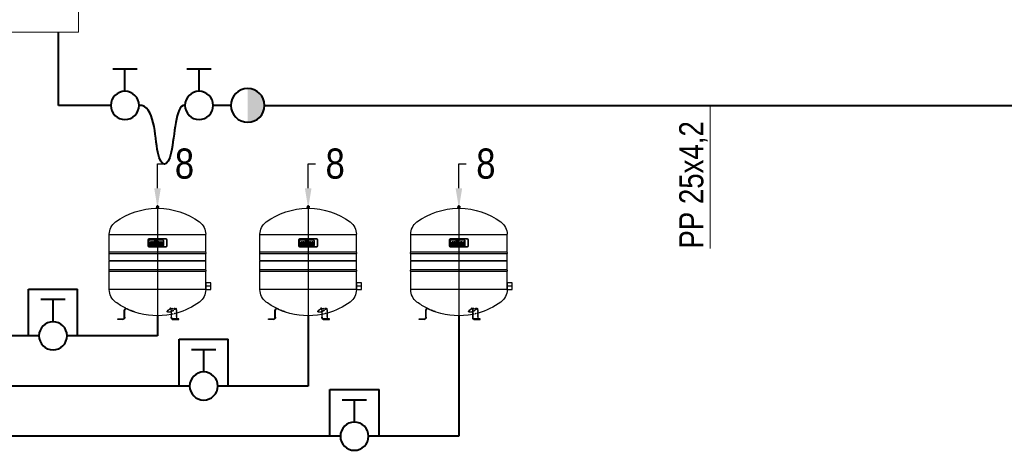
# Model space of a CAD drawing. Header units: centimetres. Extents: x 22052 to 56535, y 76485 to 78519.
# Tile 231 of 235: x 54632 to 55122, y 77306 to 77521. Entities that reach past the tile are written whole.
import ezdxf
from ezdxf import colors
from ezdxf.entities.mleader import LeaderData, LeaderLine
from ezdxf.enums import TextEntityAlignment as Align
from ezdxf.lldxf.tags import DXFTag
from ezdxf.math import Vec2, Vec3

# ---------------------------------------------------------------- set-up
doc = ezdxf.new("R2010")
doc.units = ezdxf.units.CM
doc.linetypes.add('HIDDEN', pattern=[0.375, 0.25, -0.125])
for name, color, linetype, lineweight in [('2DH_OBJ_reflexgr', 252, 'Continuous', 25), ('CP_LOGO', 7, 'Continuous', 35), ('IS_Ciepła_woda', 1, 'DASHDOT', 40), ('IS_Opis', 250, 'Continuous', 9), ('IS_Powrót', 5, 'DASH', 40), ('IS_Zimna_woda', 5, 'SOLID', 40)]:
    doc.layers.add(name, color=color, linetype=linetype, lineweight=lineweight)
for name, color, linetype in [('CP_AXIS', 143, 'DASHDOT'), ('cp_hidde', 203, 'HIDDEN'), ('SIMBOLI IDRAULICI', 7, 'Continuous')]:
    doc.layers.add(name, color=color, linetype=linetype)
doc.styles.add('CP_ATTR', font='arial.ttf')
doc.styles.add('styl1', font='ARIALN.TTF')
tags = doc.linetypes.add('DASH', pattern=[15, 10, -5]).pattern_tags.tags
tags[6:7] = [DXFTag(74, 4), DXFTag(75, 0), DXFTag(340, '0'), DXFTag(46, 0.0), DXFTag(50, 0.0), DXFTag(44, 0.0), DXFTag(45, 0.0)]
tags[4:5] = [DXFTag(74, 4), DXFTag(75, 0), DXFTag(340, '0'), DXFTag(46, 0.0), DXFTag(50, 0.0), DXFTag(44, 0.0), DXFTag(45, 0.0)]
tags = doc.linetypes.add('DASHDOT', pattern=[25.4, 12.7, -6.35, 0, -6.35]).pattern_tags.tags
tags[10:11] = [DXFTag(74, 4), DXFTag(75, 0), DXFTag(340, '0'), DXFTag(46, 1.0), DXFTag(50, 0.0), DXFTag(44, 0.0), DXFTag(45, 0.0)]
tags[8:9] = [DXFTag(74, 4), DXFTag(75, 0), DXFTag(340, '0'), DXFTag(46, 1.0), DXFTag(50, 0.0), DXFTag(44, 0.0), DXFTag(45, 0.0)]
tags[6:7] = [DXFTag(74, 4), DXFTag(75, 0), DXFTag(340, '0'), DXFTag(46, 1.0), DXFTag(50, 0.0), DXFTag(44, 0.0), DXFTag(45, 0.0)]
tags[4:5] = [DXFTag(74, 4), DXFTag(75, 0), DXFTag(340, '0'), DXFTag(46, 1.0), DXFTag(50, 0.0), DXFTag(44, 0.0), DXFTag(45, 0.0)]
tags = doc.linetypes.add('SOLID', pattern=[10, 10, 0]).pattern_tags.tags
tags[6:7] = [DXFTag(74, 4), DXFTag(75, 0), DXFTag(340, '0'), DXFTag(46, 0.0), DXFTag(50, 0.0), DXFTag(44, 0.0), DXFTag(45, 0.0)]
tags[4:5] = [DXFTag(74, 4), DXFTag(75, 0), DXFTag(340, '0'), DXFTag(46, 0.0), DXFTag(50, 0.0), DXFTag(44, 0.0), DXFTag(45, 0.0)]

# ---------------------------------------------------------------- blocks, each defined once
blk = doc.blocks.new('Buf')
at = {"layer": 'SIMBOLI IDRAULICI', "lineweight": 13}
for p, q in [((4574.74, -435.81), (4574.74, -609.42)), ((4574.74, -435.81), (4674.74, -435.81)), ((4674.74, -435.81), (4674.74, -609.42)), ((4574.74, -447.82), (4674.74, -447.82)), ((4568.71, -452.07), (4574.74, -452.07)), ((4680.77, -452.07), (4674.74, -452.07)), ((4568.71, -458.42), (4574.74, -458.42)), ((4680.77, -458.42), (4674.74, -458.42)), ((4680.77, -491), (4674.74, -491)), ((4680.77, -497.34), (4674.74, -497.34)), ((4568.71, -502.07), (4574.74, -502.07)), ((4568.71, -508.42), (4574.74, -508.42)), ((4568.71, -547.89), (4574.74, -547.89)), ((4680.77, -547.89), (4674.74, -547.89)), ((4568.71, -554.23), (4574.74, -554.23)), ((4680.77, -554.23), (4674.74, -554.23)), ((4568.71, -586.81), (4574.74, -586.81)), ((4680.77, -586.81), (4674.74, -586.81)), ((4568.71, -593.15), (4574.74, -593.15)), ((4574.74, -597.41), (4674.74, -597.41)), ((4680.77, -593.15), (4674.74, -593.15)), ((4574.74, -609.42), (4674.74, -609.42))]:
    blk.add_line(p, q, dxfattribs=at)
for points in [[(4574.74, -449.27), (4568.71, -449.27), (4568.71, -461.22), (4574.74, -461.22)], [(4674.74, -449.27), (4680.77, -449.27), (4680.77, -461.22), (4674.74, -461.22)], [(4674.74, -488.19), (4680.77, -488.19), (4680.77, -500.14), (4674.74, -500.14)], [(4574.74, -499.27), (4568.71, -499.27), (4568.71, -511.22), (4574.74, -511.22)], [(4574.74, -557.03), (4568.71, -557.03), (4568.71, -545.09), (4574.74, -545.09)], [(4674.74, -557.03), (4680.77, -557.03), (4680.77, -545.09), (4674.74, -545.09)], [(4574.74, -595.96), (4568.71, -595.96), (4568.71, -584.01), (4574.74, -584.01)], [(4674.74, -595.96), (4680.77, -595.96), (4680.77, -584.01), (4674.74, -584.01)]]:
    blk.add_lwpolyline(points, close=True, dxfattribs=at)
blk = doc.blocks.new('Zaworek')
at = {"layer": 'IS_Zimna_woda', "color": 18, "true_color": 0x000000}
for p, q in [((5.15, 1.72), (5.15, -1.72)), ((2, 0), (5.15, 0))]:
    blk.add_line(p, q, dxfattribs=at)
blk.add_circle((0, 0), 2, dxfattribs=at)
blk = doc.blocks.new('pdrfx_dm_480_1')
at = {"extrusion": (0, 1, 0)}
for p, q in [((5.5, 557.3), (-5.5, 557.3)), ((-5.5, 555.8), (-5.5, 557.3)), ((5.5, 555.8), (-5.5, 555.8)), ((-5, 554.5), (-5, 555.8)), ((5, 554.5), (-5, 554.5)), ((-5, 554.5), (-5, 554.5)), ((-4.5, 562.5), (-4.8, 557.3)), ((4.5, 562.5), (-4.5, 562.5)), ((-4, 553), (-4, 554.5)), ((3.4, 563.9), (-3.4, 563.9)), ((1.6, 565), (-1.6, 565)), ((4, 553), (4, 554.5)), ((4.5, 562.5), (4.8, 557.3)), ((5, 554.5), (5, 555.8)), ((5, 554.5), (5, 554.5)), ((5.5, 555.8), (5.5, 557.3)), ((-240, 334), (-240, 423.2)), ((-240, 423), (240, 423)), ((240, 334), (240, 423.2)), ((240, 334), (-240, 334)), ((240, 326), (-240, 326)), ((-240, 293), (-240, 326)), ((240, 293), (240, 326)), ((-240, 293), (240, 293)), ((-237, 290), (-240, 293)), ((240, 290), (-240, 290)), ((-240, 246), (-240, 290)), ((240, 246), (-240, 246)), ((237, 290), (240, 293)), ((240, 246), (240, 290)), ((240, 238), (-240, 238)), ((-240, 147.8), (-240, 238)), ((240, 147.8), (240, 238)), ((240, 148), (-240, 148)), ((-152.5, 52.8), (-152.5, 52.8)), ((-152.5, 52.8), (-152.5, 52.8)), ((63.2, 52.8), (63.3, 52.8)), ((63.3, 52.8), (63.3, 52.8)), ((-197.5, 2), (-173.3, 2)), ((-197.5, 0), (-197.5, 2)), ((-172.5, 0), (-197.5, 0)), ((-165.3, 10), (-165.3, 45.7)), ((-163.2, 10), (-163.2, 45.7)), ((-162.5, 10), (-162.5, 45.7)), ((-113, 35.5), (-112.7, 36.4)), ((48.7, 38.4), (48.6, 39)), ((68.6, 45.7), (68.6, 10)), ((69.6, 10), (69.6, 45.7)), ((106.2, 2), (73.7, 2)), ((73.7, 0), (106.2, 0)), ((95.6, 10), (95.6, 45.7)), ((106.2, 0), (106.2, 2))]:
    blk.add_line(p, q, dxfattribs=at)
for points in [[(56.5, 35.5), (56.2, 35.5), (55.9, 35.5), (55.6, 35.5), (55.3, 35.5), (55, 35.5), (54.7, 35.6), (54.4, 35.6), (54.1, 35.6), (53.8, 35.6), (53.5, 35.7), (53.3, 35.7), (53, 35.8), (52.8, 35.8), (52.5, 35.9), (52.3, 35.9), (52, 36), (51.8, 36), (51.6, 36.1), (51.4, 36.2), (51.2, 36.2), (51, 36.3), (50.8, 36.4), (50.6, 36.4), (50.4, 36.5), (50.3, 36.6), (50.1, 36.7), (50, 36.8), (49.8, 36.9), (49.7, 37), (49.6, 37.1), (49.4, 37.2), (49.3, 37.3), (49.2, 37.4), (49.1, 37.5), (49.1, 37.6), (49, 37.7), (48.9, 37.8), (48.9, 37.9), (48.8, 38), (48.8, 38.2), (48.7, 38.3), (48.7, 38.4), (48.7, 38.5), (48.7, 38.7), (48.7, 38.8), (48.7, 38.9), (48.7, 39), (48.8, 39.2), (48.8, 39.3), (48.9, 39.4), (48.9, 39.6), (49, 39.7), (49.1, 39.8), (49.1, 40), (49.2, 40.1), (49.3, 40.2), (49.4, 40.4), (49.6, 40.5), (49.7, 40.6), (49.8, 40.8), (50, 40.9), (50.1, 41), (50.3, 41.2), (50.4, 41.3)], [(68.6, 37.6), (68.3, 37.5), (68, 37.3), (67.6, 37.2), (67.3, 37.1), (66.9, 37), (66.6, 37), (66.2, 36.9), (65.9, 36.8), (65.5, 36.7), (65.2, 36.6), (64.8, 36.5), (64.5, 36.4), (64.1, 36.4), (63.7, 36.3), (63.4, 36.2), (63, 36.1), (62.7, 36.1), (62.3, 36), (62, 36), (61.6, 35.9), (61.2, 35.9), (60.9, 35.8), (60.5, 35.8), (60.2, 35.7), (59.8, 35.7), (59.5, 35.6), (59.1, 35.6), (58.8, 35.6), (58.5, 35.6), (58.1, 35.5), (57.8, 35.5), (57.5, 35.5), (57.1, 35.5), (56.8, 35.5), (56.5, 35.5)], [(73.7, 0), (73.6, 0), (73.5, 0), (73.5, 0), (73.4, 0), (73.4, 0), (73.3, 0), (73.2, 0), (73.2, 0), (73.1, 0.1), (73.1, 0.1), (73, 0.1), (72.9, 0.1), (72.9, 0.1), (72.8, 0.1), (72.7, 0.2), (72.7, 0.2), (72.6, 0.2), (72.6, 0.2), (72.5, 0.3), (72.4, 0.3), (72.4, 0.3), (72.3, 0.4), (72.3, 0.4), (72.2, 0.4), (72.1, 0.5), (72.1, 0.5), (72, 0.5), (72, 0.6), (71.9, 0.6), (71.9, 0.7), (71.8, 0.7), (71.7, 0.8), (71.7, 0.8), (71.6, 0.8), (71.6, 0.9), (71.5, 0.9), (71.5, 1), (71.4, 1.1), (71.4, 1.1), (71.3, 1.2), (71.3, 1.2), (71.2, 1.3), (71.1, 1.3), (71.1, 1.4), (71, 1.5), (71, 1.5), (70.9, 1.6), (70.9, 1.7), (70.8, 1.7), (70.8, 1.8), (70.7, 1.9), (70.7, 2), (70.6, 2), (70.6, 2.1), (70.5, 2.3), (70.4, 2.4), (70.3, 2.6), (70.2, 2.8), (70.1, 2.9), (70.1, 3), (70, 3.1), (70, 3.2), (69.9, 3.3), (69.9, 3.4), (69.9, 3.4), (69.8, 3.5), (69.8, 3.6), (69.7, 3.7), (69.7, 3.8), (69.7, 3.9), (69.6, 4), (69.6, 4.1), (69.6, 4.2), (69.5, 4.3), (69.5, 4.4), (69.4, 4.6), (69.3, 4.9), (69.3, 5.1), (69.2, 5.3), (69.2, 5.5), (69.1, 5.7), (69.1, 5.9), (69, 6.2), (69, 6.3), (69, 6.4), (69, 6.5), (68.9, 6.6), (68.9, 6.7), (68.9, 6.8), (68.9, 7), (68.9, 7.1), (68.8, 7.2), (68.8, 7.3), (68.8, 7.6), (68.8, 7.8), (68.7, 8), (68.7, 8.3), (68.7, 8.5), (68.7, 8.8), (68.7, 9), (68.6, 9.3), (68.6, 9.5), (68.6, 9.6), (68.6, 9.8), (68.6, 9.9), (68.6, 10)], [(69.6, 10), (69.6, 9.9), (69.6, 9.8), (69.6, 9.7), (69.6, 9.6), (69.7, 9.4), (69.7, 9.2), (69.7, 9), (69.7, 8.8), (69.7, 8.6), (69.7, 8.4), (69.7, 8.2), (69.8, 8), (69.8, 7.8), (69.8, 7.8), (69.8, 7.7), (69.8, 7.6), (69.8, 7.5), (69.9, 7.4), (69.9, 7.3), (69.9, 7.2), (69.9, 7.1), (69.9, 7), (69.9, 6.9), (70, 6.8), (70, 6.6), (70.1, 6.4), (70.1, 6.2), (70.2, 6.1), (70.2, 5.9), (70.3, 5.7), (70.3, 5.5), (70.3, 5.5), (70.4, 5.4), (70.4, 5.3), (70.4, 5.2), (70.5, 5.1), (70.5, 5.1), (70.5, 5), (70.6, 4.9), (70.6, 4.8), (70.6, 4.8), (70.7, 4.7), (70.7, 4.6), (70.7, 4.5), (70.8, 4.5), (70.8, 4.4), (70.8, 4.3), (70.9, 4.2), (71, 4.1), (71, 3.9), (71.1, 3.8), (71.2, 3.7), (71.2, 3.6), (71.3, 3.6), (71.3, 3.5), (71.3, 3.5), (71.4, 3.4), (71.4, 3.3), (71.5, 3.3), (71.5, 3.2), (71.6, 3.2), (71.6, 3.1), (71.6, 3.1), (71.7, 3), (71.7, 3), (71.8, 2.9), (71.8, 2.9), (71.9, 2.8), (71.9, 2.8), (72, 2.8), (72, 2.7), (72, 2.7), (72.1, 2.6), (72.1, 2.6), (72.2, 2.6), (72.2, 2.5), (72.3, 2.5), (72.3, 2.5), (72.3, 2.4), (72.4, 2.4), (72.4, 2.4), (72.5, 2.3), (72.5, 2.3), (72.6, 2.3), (72.6, 2.3), (72.7, 2.2), (72.7, 2.2), (72.8, 2.2), (72.8, 2.2), (72.9, 2.2), (72.9, 2.1), (73, 2.1), (73, 2.1), (73.1, 2.1), (73.1, 2.1), (73.2, 2.1), (73.2, 2), (73.3, 2), (73.3, 2), (73.4, 2), (73.4, 2), (73.5, 2), (73.5, 2), (73.6, 2), (73.6, 2), (73.7, 2)], [(99.6, 2), (99.6, 2), (99.5, 2), (99.5, 2), (99.5, 2), (99.4, 2), (99.4, 2), (99.3, 2), (99.3, 2), (99.2, 2), (99.2, 2.1), (99.1, 2.1), (99.1, 2.1), (99, 2.1), (99, 2.1), (98.9, 2.1), (98.9, 2.2), (98.8, 2.2), (98.8, 2.2), (98.7, 2.2), (98.7, 2.2), (98.6, 2.3), (98.6, 2.3), (98.5, 2.3), (98.5, 2.3), (98.4, 2.4), (98.4, 2.4), (98.3, 2.4), (98.3, 2.5), (98.2, 2.5), (98.2, 2.5), (98.1, 2.6), (98.1, 2.6), (98.1, 2.6), (98, 2.7), (98, 2.7), (97.9, 2.8), (97.9, 2.8), (97.8, 2.8), (97.8, 2.9), (97.8, 2.9), (97.7, 3), (97.7, 3), (97.6, 3.1), (97.6, 3.1), (97.5, 3.2), (97.5, 3.2), (97.5, 3.3), (97.4, 3.3), (97.4, 3.4), (97.3, 3.5), (97.3, 3.5), (97.2, 3.6), (97.2, 3.6), (97.2, 3.7), (97.1, 3.8), (97, 3.9), (96.9, 4.1), (96.9, 4.2), (96.8, 4.3), (96.8, 4.4), (96.7, 4.5), (96.7, 4.5), (96.7, 4.6), (96.6, 4.7), (96.6, 4.8), (96.6, 4.8), (96.5, 4.9), (96.5, 5), (96.5, 5.1), (96.4, 5.1), (96.4, 5.2), (96.4, 5.3), (96.4, 5.4), (96.3, 5.5), (96.3, 5.5), (96.2, 5.7), (96.2, 5.9), (96.1, 6.1), (96.1, 6.2), (96, 6.4), (96, 6.6), (96, 6.8), (95.9, 6.9), (95.9, 7), (95.9, 7.1), (95.9, 7.2), (95.9, 7.3), (95.8, 7.4), (95.8, 7.5), (95.8, 7.6), (95.8, 7.7), (95.8, 7.8), (95.8, 7.8), (95.7, 8), (95.7, 8.2), (95.7, 8.4), (95.7, 8.6), (95.7, 8.8), (95.7, 9), (95.6, 9.2), (95.6, 9.4), (95.6, 9.6), (95.6, 9.7), (95.6, 9.8), (95.6, 9.9), (95.6, 10)]]:
    blk.add_lwpolyline(points)
at = {"extrusion": (0, 0, -1)}
for centre, radius, start, end in [((0, 199), 354, 53.9005, 89.3526), ((0, 560.2), 5.07, 27.1792, 44.7024), ((3.4, 563.6), 0.3, 45.5192, 90), ((0.1, 562.9), 2.59, 21.1031, 52.2226), ((1.6, 564.8), 0.2, 56.5397, 90), ((-1.6, 564.8), 0.2, 90, 123.4603), ((-0.1, 562.9), 2.59, 127.7774, 158.8969), ((-3.4, 563.6), 0.3, 90, 134.4808), ((0, 560.2), 5.07, 135.2976, 152.8208), ((0, 199), 354, 90.6474, 126.0995), ((163.5, 423.2), 76.5, 0, 53.9005), ((-163.5, 423.2), 76.5, 126.0995, 180), ((235.6, 330), 5.5, 330.5996, 29.4004), ((242.5, 334.1), 2.5, 182.0477, 213.7612), ((242.5, 325.9), 2.5, 146.2388, 177.9523), ((-242.5, 334.1), 2.5, 326.2388, 357.9523), ((-242.5, 325.9), 2.5, 2.0477, 33.7612), ((-235.6, 330), 5.5, 150.5996, 209.4004), ((242.5, 246.1), 2.5, 182.0477, 213.7612), ((-242.5, 246.1), 2.5, 326.2388, 357.9523), ((235.6, 242), 5.5, 330.5996, 29.4004), ((242.5, 237.9), 2.5, 146.2388, 177.9523), ((-242.5, 237.9), 2.5, 2.0477, 33.7612), ((-235.6, 242), 5.5, 150.5996, 209.4004), ((163.5, 147.8), 76.5, 306.0995, 360), ((-163.5, 147.8), 76.5, 180, 233.9005), ((0, 372), 354, 296.4888, 306.0995), ((155.5, 45.7), 9.76, 0, 75.812), ((155.5, 45.7), 7.75, 360, 112.7155), ((23.6, 305), 283.9, 288.3481, 297.0652), ((0, 372), 354, 233.9005, 254.3289), ((172.5, 10), 10, 180, 270), ((0, 372), 354, 258.8205, 288.5616)]:
    blk.add_arc(centre, radius, start, end, dxfattribs=at)
for centre, radius, start, end in [((-155.5, 45.7), 7, 67.2845, 180), ((-23.6, 305), 283.2, 242.9348, 248.6152), ((-173.3, 10), 8.02, 269.8391, 359.8497), ((-173.3, 10), 10, 269.8398, 359.8532), ((-245, -260.2), 323.9, 65.946, 68.6078)]:
    blk.add_arc(centre, radius, start, end)
blk.add_ellipse((-1.2, 305), major_axis=(0, -283.2), ratio=0.5, start_param=-0.472377, end_param=-0.373235, dxfattribs=at)
for centre, major_axis, end_param in [((64.8, 45.7), (0, 7.75), 0.396461), ((64.8, 45.7), (0, 9.76), -0.196045), ((90.7, 45.7), (0, 9.76), -0.196045)]:
    blk.add_ellipse(centre, major_axis=major_axis, ratio=0.5, start_param=-1.570796, end_param=end_param)
at = {"layer": 'cp_hidde', "extrusion": (0, 1, 0)}
for p, q in [((62.9, 54.7), (62.8, 54.7)), ((62.8, 54.6), (62.8, 54.7)), ((88.8, 54.6), (88.8, 54.7)), ((88.9, 54.7), (88.8, 54.7)), ((89.2, 52.8), (89.2, 52.8)), ((89.2, 52.8), (89.2, 52.8)), ((-191, 0), (-191, 2)), ((-179, 0), (-179, 2)), ((48.6, 39), (48.4, 40.3)), ((86.5, 0), (86.5, 2)), ((94.6, 10), (94.6, 45.7)), ((98.5, 0), (98.5, 2))]:
    blk.add_line(p, q, dxfattribs=at)
at = {"layer": 'cp_hidde'}
for points in [[(50.1, 43.2), (50, 43.1), (49.8, 43), (49.6, 42.8), (49.5, 42.7), (49.4, 42.5), (49.2, 42.4), (49.1, 42.3), (49, 42.1), (48.9, 42), (48.8, 41.9), (48.7, 41.7), (48.7, 41.6), (48.6, 41.5), (48.5, 41.3), (48.5, 41.2), (48.4, 41.1), (48.4, 40.9), (48.4, 40.8), (48.4, 40.7), (48.4, 40.6), (48.4, 40.4), (48.4, 40.3), (48.4, 40.2), (48.4, 40.1), (48.5, 40), (48.5, 39.8), (48.6, 39.7), (48.7, 39.6), (48.7, 39.5), (48.8, 39.4), (48.9, 39.3), (49, 39.2), (49.1, 39.1), (49.2, 39), (49.4, 38.9), (49.5, 38.8), (49.6, 38.7), (49.8, 38.6), (50, 38.5), (50.1, 38.4), (50.3, 38.3), (50.5, 38.3), (50.7, 38.2), (50.9, 38.1), (51.1, 38.1), (51.3, 38), (51.5, 37.9), (51.7, 37.9), (52, 37.8), (52.2, 37.8), (52.5, 37.7), (52.7, 37.7), (53, 37.6), (53.2, 37.6), (53.5, 37.5), (53.8, 37.5), (54.1, 37.5), (54.3, 37.5), (54.6, 37.4), (54.9, 37.4), (55.2, 37.4), (55.6, 37.4), (55.9, 37.4), (56.2, 37.4)], [(94.6, 10), (94.6, 9.9), (94.6, 9.8), (94.6, 9.6), (94.6, 9.5), (94.6, 9.3), (94.6, 9), (94.7, 8.8), (94.7, 8.5), (94.7, 8.3), (94.7, 8), (94.7, 7.8), (94.8, 7.6), (94.8, 7.3), (94.8, 7.2), (94.8, 7.1), (94.9, 7), (94.9, 6.8), (94.9, 6.7), (94.9, 6.6), (94.9, 6.5), (95, 6.4), (95, 6.3), (95, 6.2), (95, 5.9), (95.1, 5.7), (95.1, 5.5), (95.2, 5.3), (95.3, 5.1), (95.3, 4.9), (95.4, 4.6), (95.5, 4.4), (95.5, 4.3), (95.5, 4.2), (95.6, 4.1), (95.6, 4), (95.7, 3.9), (95.7, 3.8), (95.7, 3.7), (95.8, 3.6), (95.8, 3.5), (95.8, 3.4), (95.9, 3.4), (95.9, 3.3), (96, 3.2), (96, 3.1), (96.1, 3), (96.1, 2.9), (96.2, 2.8), (96.3, 2.6), (96.4, 2.4), (96.5, 2.3), (96.5, 2.1), (96.6, 2), (96.6, 2), (96.7, 1.9), (96.8, 1.8), (96.8, 1.7), (96.9, 1.7), (96.9, 1.6), (97, 1.5), (97, 1.5), (97.1, 1.4), (97.1, 1.3), (97.2, 1.3), (97.2, 1.2), (97.3, 1.2), (97.3, 1.1), (97.4, 1.1), (97.5, 1), (97.5, 0.9), (97.6, 0.9), (97.6, 0.8), (97.7, 0.8), (97.7, 0.8), (97.8, 0.7), (97.8, 0.7), (97.9, 0.6), (97.9, 0.6), (98, 0.5), (98.1, 0.5), (98.1, 0.5), (98.2, 0.4), (98.2, 0.4), (98.3, 0.4), (98.4, 0.3), (98.4, 0.3), (98.5, 0.3), (98.5, 0.2), (98.6, 0.2), (98.7, 0.2), (98.7, 0.2), (98.8, 0.1), (98.9, 0.1), (98.9, 0.1), (99, 0.1), (99, 0.1), (99.1, 0.1), (99.2, 0), (99.2, 0), (99.3, 0), (99.3, 0), (99.4, 0), (99.5, 0), (99.5, 0), (99.6, 0), (99.6, 0)]]:
    blk.add_lwpolyline(points, dxfattribs=at)
at = {"layer": 'cp_hidde', "extrusion": (0, 0, -1)}
for centre, start, end in [((0, 199), 89.3526, 90.6474), ((0, 372), 288.5616, 296.4888), ((0, 372), 254.3289, 258.8205)]:
    blk.add_arc(centre, 354, start, end, dxfattribs=at)
at = {"layer": 'cp_hidde'}
for centre, radius, start, end in [((77.7, 163.6), 108.9, 263.3027, 276.6973), ((77.7, 163.6), 110.9, 263.3919, 276.6081), ((55.8, 75.6), 38.2, 270.5355, 302.0462), ((60.9, 63.7), 27.2, 286.5781, 304.8378)]:
    blk.add_arc(centre, radius, start, end, dxfattribs=at)
at = {"layer": 'cp_hidde', "extrusion": (0, 0, -1)}
for centre, major_axis, end_param in [((-1.2, 305), (0, -281.1), -0.373615), ((24.8, 305), (0, -281.1), -0.373615), ((24.8, 305), (0, -283.2), -0.373235)]:
    blk.add_ellipse(centre, major_axis=major_axis, ratio=0.5, start_param=-0.472377, end_param=end_param, dxfattribs=at)
at = {"layer": 'cp_hidde'}
for centre, major_axis, start_param in [((64.8, 45.7), (0, 9.76), -0.196045), ((90.7, 45.7), (0, 9.76), -0.196045), ((90.7, 45.7), (0, 7.75), -1.570796)]:
    blk.add_ellipse(centre, major_axis=major_axis, ratio=0.5, start_param=start_param, end_param=0.396461, dxfattribs=at)
blk = doc.blocks.new('pdrfx_logo01')
at = {"layer": 'CP_LOGO', "color": 83, "extrusion": (0, 1, 0)}
for p, q in [((41.3, 0), (-41.3, 0)), ((-46.3, -5), (-46.3, -34.5)), ((-41.3, -39.5), (41.3, -39.5)), ((46.3, -34.5), (46.3, -5))]:
    blk.add_line(p, q, dxfattribs=at)
at = {"layer": 'CP_LOGO', "extrusion": (0, 1, 0)}
for p, q in [((-43.2, -7.6), (-43.2, -31.7)), ((26.8, -4.8), (-40.4, -4.8)), ((-40.4, -34.5), (26.8, -34.5)), ((-36.7, -29.3), (-36.7, -18.9)), ((-36.7, -29.3), (-36.7, -29.3)), ((-33.4, -29.3), (-36.7, -29.3)), ((-33.4, -19.7), (-33.4, -29.3)), ((-33.4, -29.3), (-33.4, -29.3)), ((-32, -14.2), (-29.6, -14.2)), ((-29.6, -17.3), (-31.2, -17.3)), ((-29.6, -14.2), (-29.6, -17.3)), ((-29.6, -14.2), (-29.6, -14.2)), ((-28.5, -23.7), (-28.5, -19.9)), ((-25.2, -19.8), (-25.2, -20.6)), ((-25.2, -20.6), (-20.5, -20.6)), ((-25.2, -23), (-25.2, -23.7)), ((-17.2, -23), (-25.2, -23)), ((-23.4, -14.2), (-22.3, -14.2)), ((-22.6, -16.9), (-23.1, -16.9)), ((-17.9, -29.3), (-22.9, -29.3)), ((-22.4, -26.4), (-17.9, -26.4)), ((-20.5, -20.6), (-20.5, -19.8)), ((-17.9, -26.4), (-17.9, -29.3)), ((-17.2, -20), (-17.2, -23)), ((-16.5, -14.2), (-14.5, -14.2)), ((-16.5, -17.1), (-16.5, -14.2)), ((-14.5, -17.1), (-16.5, -17.1)), ((-14.5, -14.2), (-14.5, -12)), ((-14.5, -29.3), (-14.5, -17.1)), ((-11.2, -29.3), (-14.5, -29.3)), ((-11.2, -12.6), (-11.2, -14.2)), ((-11.2, -14.2), (-8.7, -14.2)), ((-8.7, -17.1), (-11.2, -17.1)), ((-11.2, -17.1), (-11.2, -29.3)), ((-10.7, -8.3), (-8.4, -8.3)), ((-8.4, -11.3), (-10, -11.3)), ((-8.7, -14.2), (-8.7, -17.1)), ((-8.4, -8.3), (-8.4, -11.3)), ((-6.7, -8.3), (-3.4, -8.3)), ((-6.7, -29.3), (-6.7, -8.3)), ((-3.4, -29.3), (-6.7, -29.3)), ((-3.4, -8.3), (-3.4, -29.3)), ((-3.4, -29.3), (-3.4, -29.3)), ((-1.2, -23.7), (-1.2, -19.9)), ((2.1, -19.8), (2.1, -20.6)), ((2.1, -20.6), (6.8, -20.6)), ((2.1, -23), (2.1, -23.7)), ((10.1, -23), (2.1, -23)), ((3.9, -14.2), (5, -14.2)), ((4.7, -16.9), (4.2, -16.9)), ((9.3, -29.3), (4.4, -29.3)), ((4.9, -26.4), (9.3, -26.4)), ((6.8, -20.6), (6.8, -19.8)), ((9.3, -26.4), (9.3, -29.3)), ((10.1, -20), (10.1, -23)), ((11.6, -14.2), (14.9, -14.2)), ((11.6, -17.2), (11.6, -14.2)), ((11.7, -29.3), (11.7, -26.5)), ((14.9, -29.3), (11.7, -29.3)), ((14.9, -14.2), (14.9, -17.4)), ((14.9, -26.4), (14.9, -29.3)), ((17, -20.1), (17.5, -20.1)), ((17.8, -23.4), (17, -23.4)), ((19.6, -14.2), (22.9, -14.2)), ((19.6, -17.4), (19.6, -14.2)), ((19.7, -29.3), (19.7, -26)), ((23, -29.3), (19.7, -29.3)), ((22.9, -14.2), (22.9, -17.2)), ((23, -26.5), (23, -29.3)), ((29.6, -31.7), (29.6, -7.6))]:
    blk.add_line(p, q, dxfattribs=at)
at = {"layer": 'CP_LOGO', "color": 83}
for centre, start, end in [((41.3, -5), 0, 90), ((-41.3, -5), 90, 180), ((-41.3, -34.5), 180, 270), ((41.3, -34.5), 270, 0)]:
    blk.add_arc(centre, 5, start, end, dxfattribs=at)
at = {"layer": 'CP_LOGO'}
for centre, radius, start, end in [((-40.4, -7.6), 2.8, 90, 180), ((-40.4, -31.7), 2.8, 180, 270), ((-30.6, -19.1), 6.04, 147.2606, 178.2377), ((-32.6, -18.2), 3.91, 106.1174, 143.376), ((-31.9, -20.3), 6.08, 90.0504, 106.2962), ((-30.3, -19.5), 3.13, 158.9942, 176.3238), ((-28.6, -19.7), 4.79, 175.9324, 180.1077), ((-31.6, -19), 1.71, 127.2952, 158.5076), ((-31.4, -19.4), 2.11, 97.3746, 125.2227), ((-31.2, -20.8), 3.51, 90.0884, 98.1112), ((-20, -20), 8.47, 165.5184, 179.4136), ((-20.3, -23.5), 8.16, 181.0116, 192.2061), ((-23.6, -24.4), 4.78, 190.4306, 253.2549), ((-23.5, -19), 4.85, 88.4512, 165.8928), ((-20.1, -19.7), 5.06, 167.5936, 180.6121), ((-22.4, -23.8), 2.8, 178.2273, 223.4425), ((-22.2, -19.3), 2.94, 147.7135, 166.8659), ((-22.8, -21.8), 7.52, 253.484, 269.5372), ((-23.2, -18.8), 1.87, 87.6671, 146.1721), ((-22.5, -23.4), 3, 230.0119, 271.6328), ((-22.5, -18.8), 1.87, 33.8279, 92.3329), ((-22.1, -18.9), 4.73, 12.9414, 92.7147), ((-23.4, -19.3), 2.94, 13.1341, 32.2865), ((-25.5, -19.7), 5.06, 359.3879, 12.4064), ((-25.4, -19.9), 8.25, 359.5366, 14.6945), ((-9.6, -12.3), 4.84, 144.3624, 176.3354), ((-11.2, -11.4), 3.03, 115.5569, 140.1513), ((-10.6, -12.9), 4.64, 90.4804, 114.1156), ((-9.4, -12.6), 1.84, 158.0272, 180.9979), ((-10.2, -12.3), 0.954, 105.8352, 156.9141), ((-10, -13), 1.77, 90.0729, 106.1126), ((7.3, -20), 8.47, 165.5184, 179.4136), ((7, -23.5), 8.16, 181.0116, 192.2061), ((3.7, -24.4), 4.78, 190.4306, 253.2549), ((3.8, -19), 4.85, 88.4512, 165.8928), ((7.2, -19.7), 5.06, 167.5936, 180.6121), ((4.9, -23.8), 2.8, 178.2273, 223.4425), ((5.1, -19.3), 2.94, 147.7135, 166.8659), ((4.5, -21.8), 7.52, 253.484, 269.5372), ((4.1, -18.8), 1.87, 87.6671, 146.1721), ((4.8, -23.4), 3, 230.0119, 271.6328), ((4.8, -18.8), 1.87, 33.8279, 92.3329), ((5.2, -18.9), 4.73, 12.9414, 92.7147), ((3.8, -19.3), 2.94, 13.1341, 32.2865), ((1.8, -19.7), 5.06, 359.3879, 12.4064), ((1.8, -19.9), 8.25, 359.5366, 14.6945), ((18.8, -17.1), 7.23, 180.4442, 200.5984), ((19.1, -26.5), 7.42, 159.7413, 179.7796), ((16.4, -18.1), 4.61, 200.4138, 233.8136), ((16.7, -25.6), 4.92, 128.2568, 159.4117), ((19.7, -17.3), 4.84, 181.4593, 192.5475), ((19.3, -26.3), 4.37, 159.5786, 181.0788), ((17.4, -17.8), 2.5, 191.3737, 222.1732), ((17, -25.4), 1.92, 91.9805, 160.9879), ((16.9, -18.2), 1.9, 225.7959, 271.9253), ((17.6, -18.2), 1.9, 268.0747, 314.2041), ((17.7, -25.3), 1.82, 29.0147, 86.8568), ((17.1, -17.8), 2.5, 317.8268, 348.6263), ((16, -26.1), 3.7, 2.1152, 28.2265), ((14.8, -17.3), 4.84, 347.4525, 358.5407), ((18.1, -18.1), 4.61, 306.1864, 339.5862), ((17.8, -25.6), 4.92, 20.5883, 51.7432), ((11.3, -27.6), 11.7, 5.3251, 18.3885), ((15.7, -17.1), 7.23, 339.4016, 359.5558), ((26.8, -7.6), 2.8, 0, 90), ((26.8, -31.7), 2.8, 270, 0)]:
    blk.add_arc(centre, radius, start, end, dxfattribs=at)
blk = doc.blocks.new('Phpa_rfxng_80_grau_nhn771')
for p, q in [((26.5, 18.18), (24, 18.18)), ((24, 18.18), (24, 14.81)), ((24, 14.81), (26.5, 14.81)), ((26.5, 14.81), (26.5, 18.18))]:
    blk.add_line(p, q)
at = {"layer": 'CP_AXIS'}
for p, q in [((0, 56.5), (0, 0)), ((26.5, 16.5), (24, 16.5))]:
    blk.add_line(p, q, dxfattribs=at)
at = {"xscale": 0.1, "yscale": 0.1, "zscale": 0.1}
for name, p in [('pdrfx_dm_480_1', (0, 0)), ('pdrfx_logo01', (0, 40))]:
    blk.add_blockref(name, p, dxfattribs=at)
at = {"linetype": 'ByBlock', "style": 'CP_ATTR', "flags": 9}
for tag in ['NAME', 'NUMBER', 'GROUP', 'ORDER-NO', 'PRODUCER', 'OTHER', 'TEXT_01', 'TEXT_02', 'TEXT_03', 'TEXT_04', 'TEXT_05', 'TEXT_06', 'TEXT_07', 'TEXT_08', 'TEXT_09', 'TEXT_10', 'TEXT_11', 'TEXT_12', 'TEXT_13', 'TEXT_14', 'TEXT_15', 'TEXT_16', 'TEXT_17', 'TEXT_18', 'TEXT_19', 'TEXT_20', 'TEXT_21', 'TEXT_22', 'TEXT_23', 'TEXT_24', 'TEXT_25', 'TEXT_26', 'TEXT_27', 'TEXT_28', 'TEXT_29', 'TEXT_30', 'TEXT_31', 'TEXT_32', 'TEXT_33', 'TEXT_34', 'TEXT_35', 'TEXT_36', 'TEXT_37', 'TEXT_38', 'TEXT_39', 'TEXT_40']:
    blk.add_attdef(tag, text='', height=0.00005, dxfattribs=at).set_placement((-0.02, -0.02), align=Align.MIDDLE_LEFT)
blk = doc.blocks.new('ZB naczynie')
at = {"layer": 'IS_Ciepła_woda', "color": 18, "true_color": 0x000000}
for p, q in [((32669.51, 72926.76), (32669.51, 72940.07)), ((32669.51, 72940.07), (32683.51, 72940.07)), ((32683.51, 72926.76), (32683.51, 72940.07))]:
    blk.add_line(p, q, dxfattribs=at)
at = {"layer": 'IS_Zimna_woda', "xscale": -2.000000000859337, "yscale": 2.000000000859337, "zscale": 2.000000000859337, "rotation": 270}
blk.add_blockref('Zaworek', (32676.51, 72926.76), dxfattribs=at)
blk = doc.blocks.new('zawórzwrotny11')
at = {"layer": 'IS_Zimna_woda', "true_color": 0x000000}
h = blk.add_hatch(color=18, dxfattribs=at)
edge = h.paths.add_edge_path()
edge.add_arc((0, 0), 8.39, -899.9318, -719.9318, ccw=False)
edge.add_line((-8.39, -0.01), (8.39, 0.01))
at = {"layer": 'IS_Zimna_woda', "color": 18, "true_color": 0x000000}
for start, end in [(0.0682, 180.0682), (180.0682, 0.0682)]:
    blk.add_arc((0, 0), 8.39, start, end, dxfattribs=at)

msp = doc.modelspace()

# ---------------------------------------------------------------- linework, layer by layer
at = {"layer": 'IS_Opis'}
msp.add_line((54975.55, 77478.15), (54975.55, 77406.87), dxfattribs=at)
at = {"layer": 'IS_Powrót'}
for p, q in [((54651.31, 77478.15), (54651.31, 77514.62)), ((54677.34, 77478.15), (54651.31, 77478.15)), ((54700.56, 77373.45), (54700.56, 77363.45)), ((54775.56, 77373.45), (54775.56, 77338.45)), ((54850.56, 77373.45), (54850.56, 77313.45)), ((54641.56, 77363.45), (54626.31, 77363.45)), ((54700.56, 77363.45), (54655.56, 77363.45)), ((54716.56, 77338.45), (54601.31, 77338.45)), ((54775.56, 77338.45), (54730.56, 77338.45)), ((54791.56, 77313.45), (54576.31, 77313.45)), ((54850.56, 77313.45), (54805.56, 77313.45))]:
    msp.add_line(p, q, dxfattribs=at)
at = {"layer": 'IS_Zimna_woda'}
for p, q in [((54691.87, 77478.15), (54691.41, 77478.15)), ((54714.21, 77478.15), (54713.93, 77478.15)), ((54737.08, 77478.15), (54728.28, 77478.15)), ((54753.86, 77478.14), (55201.64, 77478.15))]:
    msp.add_line(p, q, dxfattribs=at)
msp.add_open_spline([(54714.21, 77478.15), (54709.31, 77478.46), (54709, 77447.04), (54699, 77446.88), (54699.31, 77478.46), (54691.41, 77478.15)], degree=3, dxfattribs=at)

# ---------------------------------------------------------------- block references
msp.add_blockref('Buf', (49986.57, 78124.04))
at = {"layer": '2DH_OBJ_reflexgr'}
for p in [(54700.56, 77371.65), (54775.56, 77371.65), (54850.56, 77371.65)]:
    msp.add_blockref('Phpa_rfxng_80_grau_nhn771', p, dxfattribs=at)
at = {"layer": 'IS_Ciepła_woda', "xscale": 1.750000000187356, "yscale": 1.750000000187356, "zscale": 1.750000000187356}
for p in [(-2535.33, -50258.38), (-2460.33, -50283.38), (-2385.33, -50308.38)]:
    msp.add_blockref('ZB naczynie', p, dxfattribs=at)
at = {"layer": 'IS_Zimna_woda', "xscale": -3.517579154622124, "yscale": 3.517579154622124, "zscale": 3.517579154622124, "rotation": 270}
for p in [(54684.37, 77478.15), (54721.25, 77478.15)]:
    msp.add_blockref('Zaworek', p, dxfattribs=at)
at = {"layer": 'IS_Zimna_woda', "rotation": 90}
msp.add_blockref('zawórzwrotny11', (54745.47, 77478.16), dxfattribs=at)

# ---------------------------------------------------------------- texts
at = {"layer": 'IS_Opis', "insert": (54960.22, 77406.87), "char_height": 12, "attachment_point": 1, "rotation": 90, "style": 'styl1'}
msp.add_mtext_dynamic_manual_height_columns('\\pxql;PP 25x4,2', width=107.9794, gutter_width=12.5, heights=[0], dxfattribs=at)

# ---------------------------------------------------------------- leaders
at = {"layer": 'IS_Opis'}
ml = msp.add_multileader_mtext('Standard', dxfattribs=at)
ml.set_content('8', color=256, style='styl1')
ml.set_leader_properties()
ml.build(insert=Vec2(0, 0))
ml.multileader.update_dxf_attribs({"dogleg_length": 5, "arrow_head_size": 10})
ctx = ml.context
ctx.base_point, ctx.char_height, ctx.arrow_head_size, ctx.landing_gap_size, ctx.plane_origin = Vec3(54704.21, 77449.06), 15, 10, 5, Vec3(54741.81, 77429.12)
notes = []
notes.append((ctx, [(1, (1, 1, 0), (54700.56, 77449.06), (1, 0), 3.65, [(0, [(54700.56, 77426.95)], 0, [])])]))
ctx.mtext.insert, ctx.mtext.width, ctx.mtext.flow_direction = Vec3(54709.21, 77456.69), 7.1427, 5
ml = msp.add_multileader_mtext('Standard', dxfattribs=at)
ml.set_content('8', color=256, style='styl1')
ml.set_leader_properties()
ml.build(insert=Vec2(0, 0))
ml.multileader.update_dxf_attribs({"dogleg_length": 5, "arrow_head_size": 10})
ctx = ml.context
ctx.base_point, ctx.char_height, ctx.arrow_head_size, ctx.landing_gap_size, ctx.plane_origin = Vec3(54779.21, 77449.06), 15, 10, 5, Vec3(54816.81, 77429.12)
notes.append((ctx, [(1, (1, 1, 0), (54775.56, 77449.06), (1, 0), 3.65, [(0, [(54775.56, 77426.95)], 0, [])])]))
ctx.mtext.insert, ctx.mtext.width, ctx.mtext.flow_direction = Vec3(54784.21, 77456.69), 7.1427, 5
ml = msp.add_multileader_mtext('Standard', dxfattribs=at)
ml.set_content('8', color=256, style='styl1')
ml.set_leader_properties()
ml.build(insert=Vec2(0, 0))
ml.multileader.update_dxf_attribs({"dogleg_length": 5, "arrow_head_size": 10})
ctx = ml.context
ctx.base_point, ctx.char_height, ctx.arrow_head_size, ctx.landing_gap_size, ctx.plane_origin = Vec3(54854.21, 77449.06), 15, 10, 5, Vec3(54891.81, 77429.12)
notes.append((ctx, [(1, (1, 1, 0), (54850.56, 77449.06), (1, 0), 3.65, [(0, [(54850.56, 77426.95)], 0, [])])]))
ctx.mtext.insert, ctx.mtext.width, ctx.mtext.flow_direction = Vec3(54859.21, 77456.69), 7.1427, 5
for ctx, leaders in notes:
    for number, flags, end, landing, length, lines in leaders:
        leader = LeaderData()
        leader.index, (leader.has_last_leader_line, leader.has_dogleg_vector, leader.attachment_direction) = number, flags
        leader.last_leader_point, leader.dogleg_vector, leader.dogleg_length = Vec3(end), Vec3(landing), length
        for number, points, colour, breaks in lines:
            line = LeaderLine()
            line.index, line.vertices, line.color, line.breaks = number, Vec3.list(points), colors.encode_raw_color(colour), breaks
            leader.lines.append(line)
        ctx.leaders.append(leader)

doc.saveas('drawing.dxf')
